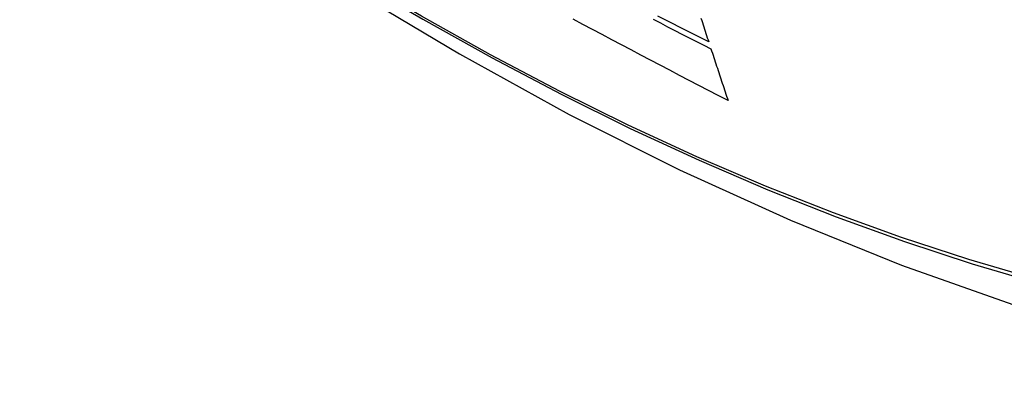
# Model space of a CAD drawing. Header units: inches. Extents: x 11 to 342, y 26 to 169.
# Tile 176 of 204: x 291.043 to 291.393, y 148.18 to 148.311. Entities that reach past the tile are written whole.
import ezdxf

# ---------------------------------------------------------------- set-up
doc = ezdxf.new("R2010")
doc.units = ezdxf.units.IN
doc.header["$MEASUREMENT"] = 0
doc.layers.add('Visible Edges(ANSI)', color=7, linetype='Continuous', lineweight=25)
doc.layers.add('Visible Tangent Edges(ANSI)', color=7, linetype='Continuous', lineweight=25)

msp = doc.modelspace()

# ---------------------------------------------------------------- linework, layer by layer
at = {"layer": 'Visible Edges(ANSI)', "flags": 128}
for points in [[(290.89976, 148.53011), (290.93557, 148.49598), (290.97195, 148.46325), (291.00884, 148.43197), (291.04619, 148.40219), (291.08396, 148.37397), (291.12211, 148.34735), (291.16057, 148.32239), (291.19932, 148.29914), (291.23831, 148.27764), (291.27748, 148.25794), (291.31681, 148.24009), (291.35624, 148.22414), (291.39573, 148.21014), (291.43524, 148.19814), (291.47471, 148.1882), (291.51411, 148.18037)], [(291.28779, 148.30335), (291.28521, 148.30465), (291.28263, 148.30596), (291.28006, 148.30727), (291.27748, 148.30858), (291.27491, 148.30989), (291.27234, 148.31121), (291.26978, 148.31252)], [(291.28505, 148.31178), (291.2853, 148.31101), (291.28555, 148.31025), (291.2858, 148.30948), (291.28605, 148.30871), (291.2863, 148.30794), (291.28654, 148.30718), (291.28679, 148.30641), (291.28704, 148.30564), (291.28729, 148.30488), (291.28754, 148.30411), (291.28779, 148.30335)], [(291.29465, 148.28256), (291.29119, 148.28435), (291.28774, 148.28613), (291.28429, 148.28792), (291.28084, 148.28971), (291.27739, 148.29151), (291.27395, 148.2933), (291.27052, 148.2951), (291.26708, 148.29691), (291.26365, 148.29871), (291.26023, 148.30052), (291.2568, 148.30233), (291.25338, 148.30414), (291.24997, 148.30596), (291.24655, 148.30778), (291.24315, 148.30961), (291.23974, 148.31144)], [(291.26808, 148.31142), (291.27064, 148.3101), (291.27319, 148.30879), (291.27575, 148.30747), (291.27831, 148.30616), (291.28088, 148.30485), (291.28344, 148.30355), (291.28601, 148.30224), (291.28858, 148.30094)], [(291.28858, 148.30094), (291.28883, 148.30017), (291.28908, 148.2994), (291.28933, 148.29864), (291.28958, 148.29787), (291.28984, 148.2971), (291.29009, 148.29634), (291.29034, 148.29557), (291.29059, 148.2948), (291.29085, 148.29404), (291.2911, 148.29327), (291.29135, 148.2925), (291.29161, 148.29174), (291.29186, 148.29097), (291.29211, 148.29021), (291.29237, 148.28944), (291.29262, 148.28868), (291.29287, 148.28791), (291.29313, 148.28715), (291.29338, 148.28638), (291.29363, 148.28562), (291.29389, 148.28485), (291.29414, 148.28409), (291.2944, 148.28333), (291.29465, 148.28256)]]:
    msp.add_lwpolyline(points, dxfattribs=at)
at = {"layer": 'Visible Tangent Edges(ANSI)', "flags": 128}
for points in [[(290.89633, 148.53516), (290.91961, 148.51278), (290.94314, 148.49099), (290.9669, 148.46983), (290.99086, 148.44932), (291.01499, 148.42948), (291.03927, 148.41035), (291.06366, 148.39194), (291.08814, 148.37428), (291.11268, 148.35738), (291.13724, 148.34126), (291.1618, 148.32595), (291.18636, 148.31143), (291.21091, 148.29771), (291.23545, 148.28478), (291.25996, 148.27267), (291.28442, 148.26137), (291.3088, 148.25091), (291.33306, 148.24129), (291.3572, 148.23253), (291.38122, 148.22461), (291.40508, 148.21755)], [(291.40382, 148.21914), (291.38006, 148.22612), (291.35614, 148.23396), (291.33208, 148.24265), (291.30791, 148.2522), (291.28361, 148.2626), (291.25923, 148.27384), (291.23479, 148.2859), (291.21031, 148.29878), (291.18583, 148.31247), (291.16133, 148.32695), (291.13683, 148.34224), (291.11232, 148.35833), (291.08784, 148.37521), (291.06341, 148.39286), (291.03907, 148.41126), (291.01485, 148.43038), (290.99078, 148.4502), (290.96688, 148.4707), (290.94319, 148.49184), (290.91973, 148.5136), (290.89651, 148.53596)]]:
    msp.add_lwpolyline(points, dxfattribs=at)

doc.saveas('drawing.dxf')
